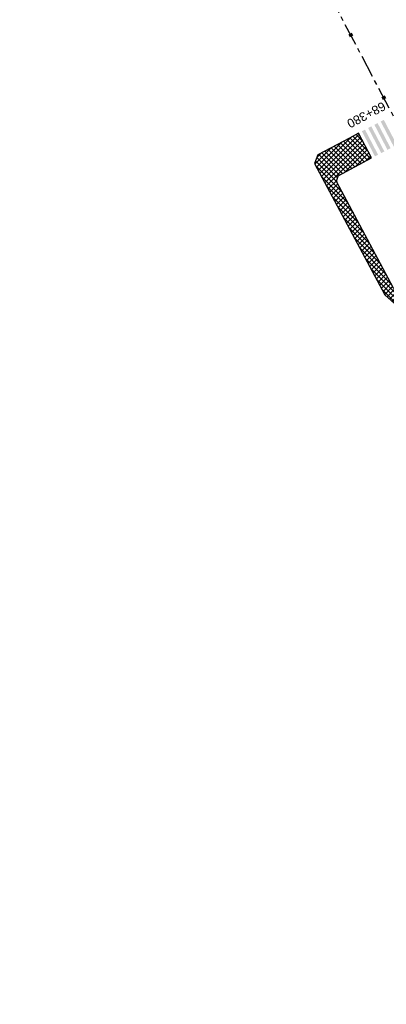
# Model space of a CAD drawing. Header units: metres. Extents: x 7529682 to 7533704, y 5721210 to 5727842.
# Tile 35 of 64: x 7530540 to 7530592, y 5725989 to 5726128. Entities that reach past the tile are written whole.
import ezdxf

# ---------------------------------------------------------------- set-up
doc = ezdxf.new("R2010")
doc.units = ezdxf.units.M
doc.linetypes.add('CENTER', pattern=[50.8, 31.75, -6.35, 6.35, -6.35])
doc.layers.add('C-DROGI-SYTUACJA-ETYKIETY', color=7, linetype='Continuous')
doc.layers.add('D-hatch-chodniki', color=221, linetype='Continuous')
doc.layers.add('D-krawędzie', color=7, linetype='Continuous', lineweight=30)
doc.layers.add('D-oś', color=10, linetype='CENTER', lineweight=30)
doc.layers.add('D-malowanie-istn', color=7, linetype='Continuous', true_color=0x1a6600)
doc.styles.get("Standard").update_dxf_attribs({"font": 'arial.ttf'})

# ---------------------------------------------------------------- blocks, each defined once
blk = doc.blocks.new('AeccTickLine')
at = {"color": 0, "linetype": 'ByBlock', "lineweight": -2}
blk.add_line((0, 1), (0, -1), dxfattribs=at)

msp = doc.modelspace()

# ---------------------------------------------------------------- hatches: boundary and pattern name
at = {"layer": 'D-hatch-chodniki', "true_color": 0x6e6e6e}
h = msp.add_hatch(dxfattribs=at)
h.set_pattern_fill('ANSI37', color=8, scale=0.15, style=0)
h.set_pattern_definition([(45, (0, 0), (-0.33675960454, 0.33675960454), []), (135, (0, 0), (-0.33675960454, -0.33675960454), [])])
h.paths.add_polyline_path([(7530586.92, 5726111.2), (7530582.36, 5726108.78), (7530581.91, 5726107.56), (7530591.86, 5726089.01), (7530599.5, 5726082.18), (7530602.93, 5726076.07), (7530601.75, 5726075.32), (7530604.72, 5726070.03), (7530605.94, 5726070.81), (7530609.47, 5726064.74), (7530611.24, 5726065.69), (7530601.04, 5726083.53), (7530600.51, 5726083.28), (7530593.06, 5726089.95), (7530585.02, 5726105.05), (7530585.23, 5726105.81), (7530589.97, 5726108.36), (7530588.14, 5726111.85)])
at = {"layer": 'D-malowanie-istn'}
h = msp.add_hatch(color=256, dxfattribs=at)
h.paths.add_polyline_path([(7530591.7, 5726113.74), (7530591.26, 5726113.51), (7530593.11, 5726109.96), (7530593.55, 5726110.2)])
h.paths.add_polyline_path([(7530590.82, 5726113.28), (7530590.59, 5726113.16, 0.016682), (7530592.31, 5726109.55), (7530592.67, 5726109.73)])
h.paths.add_polyline_path([(7530590.59, 5726113.16), (7530590.37, 5726113.05), (7530592.22, 5726109.5), (7530592.31, 5726109.55, -0.016682)])
h.paths.add_polyline_path([(7530589.93, 5726112.82), (7530589.49, 5726112.59), (7530591.34, 5726109.04), (7530591.78, 5726109.27)])
h.paths.add_polyline_path([(7530589.04, 5726112.36), (7530588.6, 5726112.12), (7530590.45, 5726108.58), (7530590.89, 5726108.81)])

# ---------------------------------------------------------------- linework, layer by layer
at = {"layer": 'D-krawędzie', "color": 7, "linetype": 'ByBlock'}
msp.add_lwpolyline([(7530586.92, 5726111.2), (7530582.36, 5726108.78), (7530581.91, 5726107.56), (7530591.86, 5726089.01), (7530599.5, 5726082.18), (7530602.93, 5726076.07), (7530601.75, 5726075.32), (7530604.72, 5726070.03), (7530605.94, 5726070.81), (7530609.47, 5726064.74), (7530611.24, 5726065.69), (7530601.04, 5726083.53), (7530600.51, 5726083.28), (7530593.06, 5726089.95), (7530585.02, 5726105.05), (7530585.23, 5726105.81), (7530589.97, 5726108.36), (7530588.14, 5726111.85), (7530586.92, 5726111.2)], dxfattribs=at)
at = {"layer": 'D-oś', "ltscale": 0.1}
msp.add_lwpolyline([(7530915.08, 5725505.55), (7530874.95, 5725581.45), (7530862.19, 5725605.76), (7530857.58, 5725614.52), (7530837.76, 5725652.06), (7530821.64, 5725682.76), (7530806.8, 5725710.91), (7530784.77, 5725752.63), (7530767.43, 5725785.49), (7530740.87, 5725836.02), (7530722.16, 5725871.46), (7530704.24, 5725905.4), (7530686.03, 5725939.91), (7530657.86, 5725993.44), (7530638.45, 5726030.39), (7530594.85, 5726110.89), (7530594.85, 5726110.89), (7530594.85, 5726110.89), (7530540.21, 5726214.45)], dxfattribs=at)

# ---------------------------------------------------------------- block references
at = {"layer": 'C-DROGI-SYTUACJA-ETYKIETY', "color": 7, "linetype": 'Continuous', "lineweight": 60, "xscale": 0.2499999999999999, "yscale": 0.2499999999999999, "zscale": 0.2499999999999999, "rotation": 297.8158615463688}
for p in [(7530587.03, 5726125.71), (7530591.7, 5726116.87)]:
    msp.add_blockref('AeccTickLine', p, dxfattribs=at)

# ---------------------------------------------------------------- texts
at = {"layer": 'C-DROGI-SYTUACJA-ETYKIETY', "color": 7}
msp.add_text('68+380', height=1.25, rotation=207.8159, dxfattribs=at).set_placement((7530591.54, 5726116.36))

doc.saveas('drawing.dxf')
